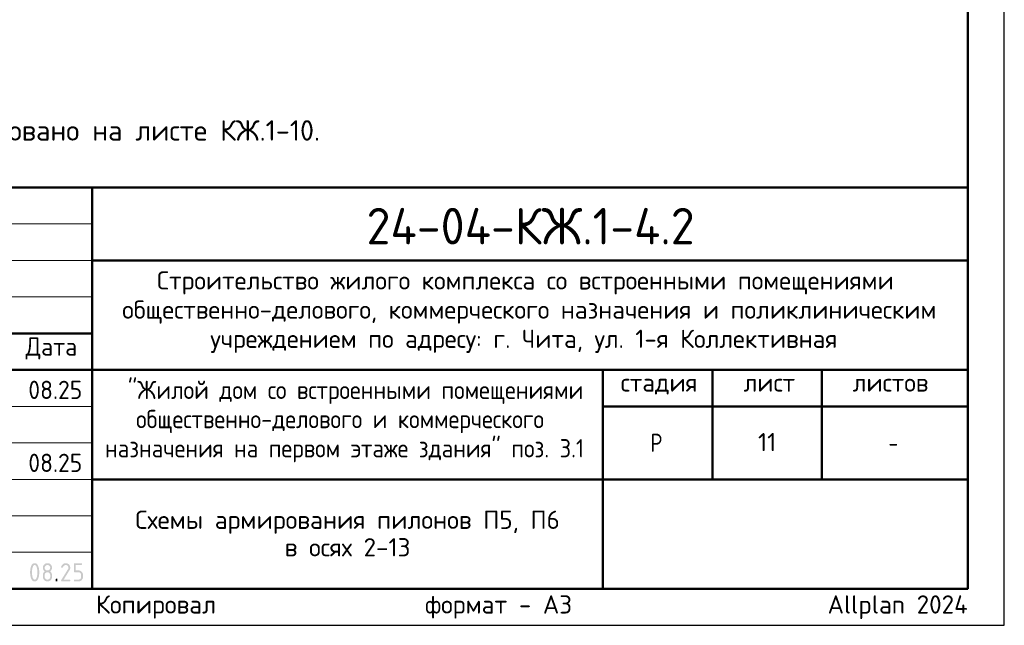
# Model space of a CAD drawing. Header units: millimetres. Extents: x 0 to 42000, y 0 to 29700.
# Tile 14 of 30: x 28507 to 42000, y 0 to 8298. Entities that reach past the tile are written whole.
import ezdxf

# ---------------------------------------------------------------- set-up
doc = ezdxf.new("R2010")
doc.units = ezdxf.units.MM
doc.layers.add('Standard', color=7, linetype='Continuous', lineweight=25)
doc.layers.add('Надписи', color=7, linetype='Continuous', lineweight=25)
doc.styles.add('ISOCPEUR', font='txt')

msp = doc.modelspace()

# ---------------------------------------------------------------- hatches: boundary and pattern name
at = {"layer": 'Standard', "linetype": 'Continuous', "lineweight": 25, "transparency": 33554687}
h = msp.add_hatch(color=7, dxfattribs=at)
h.paths.add_polyline_path([(28750, 726), (28750, 734), (28749, 742), (28749, 749), (28748, 756), (28747, 764), (28746, 771), (28745, 778), (28743, 785), (28742, 790), (28741, 795), (28739, 799), (28738, 803), (28736, 807), (28734, 810), (28732, 813), (28731, 816), (28729, 818), (28727, 820), (28724, 822), (28722, 824), (28720, 825), (28718, 826), (28715, 826), (28712, 826), (28710, 826), (28708, 826), (28705, 825), (28703, 824), (28701, 822), (28699, 820), (28696, 818), (28695, 816), (28693, 813), (28691, 810), (28689, 807), (28688, 803), (28686, 799), (28685, 794), (28683, 790), (28682, 785), (28680, 778), (28679, 770), (28678, 763), (28677, 756), (28676, 749), (28676, 741), (28675, 734), (28675, 726), (28675, 719), (28676, 711), (28676, 704), (28677, 696), (28678, 689), (28679, 682), (28680, 675), (28682, 668), (28683, 663), (28684, 658), (28686, 654), (28687, 650), (28689, 646), (28691, 643), (28693, 639), (28694, 637), (28696, 634), (28698, 632), (28701, 630), (28703, 629), (28705, 628), (28707, 627), (28710, 626), (28712, 626), (28715, 626), (28718, 627), (28720, 628), (28722, 629), (28724, 630), (28727, 632), (28729, 634), (28731, 637), (28732, 639), (28734, 643), (28736, 646), (28738, 650), (28739, 654), (28741, 658), (28742, 663), (28743, 668), (28745, 675), (28746, 682), (28747, 689), (28748, 696), (28749, 704), (28749, 711), (28750, 719)])
h.paths.add_polyline_path([(28775, 726), (28775, 721), (28775, 715), (28775, 710), (28774, 705), (28774, 699), (28773, 694), (28773, 689), (28772, 685), (28771, 680), (28771, 675), (28770, 671), (28769, 666), (28768, 662), (28766, 657), (28765, 653), (28764, 649), (28762, 643), (28760, 638), (28757, 633), (28755, 628), (28752, 624), (28749, 620), (28746, 616), (28743, 613), (28740, 610), (28736, 608), (28733, 606), (28729, 604), (28725, 603), (28721, 602), (28717, 601), (28712, 601), (28708, 601), (28704, 602), (28700, 603), (28696, 604), (28692, 606), (28689, 608), (28685, 610), (28682, 613), (28679, 616), (28676, 620), (28673, 624), (28670, 628), (28668, 632), (28665, 638), (28663, 643), (28661, 649), (28660, 653), (28658, 657), (28657, 661), (28656, 666), (28655, 670), (28654, 675), (28654, 680), (28653, 684), (28652, 689), (28652, 694), (28651, 699), (28651, 705), (28650, 710), (28650, 715), (28650, 721), (28650, 726), (28650, 732), (28650, 737), (28650, 743), (28651, 748), (28651, 753), (28652, 758), (28652, 763), (28653, 768), (28654, 773), (28654, 778), (28655, 782), (28656, 787), (28657, 791), (28658, 795), (28660, 800), (28661, 804), (28663, 810), (28665, 815), (28668, 820), (28670, 825), (28673, 829), (28676, 833), (28679, 836), (28682, 839), (28685, 842), (28689, 845), (28692, 847), (28696, 848), (28700, 850), (28704, 851), (28708, 851), (28712, 851), (28717, 851), (28721, 851), (28725, 850), (28729, 848), (28733, 847), (28736, 845), (28740, 842), (28743, 839), (28746, 836), (28749, 833), (28752, 829), (28755, 824), (28757, 820), (28760, 815), (28762, 810), (28764, 804), (28765, 799), (28766, 795), (28768, 791), (28769, 787), (28770, 782), (28771, 777), (28771, 773), (28772, 768), (28773, 763), (28773, 758), (28774, 753), (28774, 748), (28775, 743), (28775, 737), (28775, 732)], flags=16)
h = msp.add_hatch(color=7, dxfattribs=at)
h.paths.add_polyline_path([(28887, 626), (28891, 626), (28895, 627), (28898, 628), (28902, 629), (28905, 630), (28908, 632), (28911, 634), (28914, 637), (28917, 640), (28919, 643), (28921, 646), (28922, 649), (28923, 653), (28924, 656), (28925, 660), (28925, 664), (28925, 689), (28925, 693), (28924, 696), (28923, 700), (28922, 703), (28921, 707), (28919, 710), (28916, 713), (28914, 715), (28911, 718), (28908, 720), (28905, 722), (28902, 724), (28898, 725), (28895, 726), (28891, 726), (28887, 726), (28883, 726), (28880, 726), (28876, 725), (28873, 724), (28870, 722), (28867, 720), (28864, 718), (28861, 715), (28858, 713), (28856, 710), (28854, 707), (28853, 703), (28851, 700), (28851, 696), (28850, 693), (28850, 689), (28850, 664), (28850, 660), (28851, 656), (28851, 653), (28853, 649), (28854, 646), (28856, 643), (28858, 640), (28861, 637), (28864, 634), (28867, 632), (28870, 630), (28873, 629), (28876, 628), (28880, 627), (28883, 626)])
h.paths.add_polyline_path([(28887, 601), (28884, 601), (28881, 602), (28878, 602), (28875, 602), (28872, 603), (28869, 604), (28866, 605), (28863, 606), (28861, 607), (28858, 608), (28855, 610), (28853, 612), (28850, 613), (28848, 615), (28845, 617), (28843, 620), (28841, 622), (28839, 624), (28837, 627), (28835, 629), (28834, 632), (28832, 634), (28831, 637), (28830, 640), (28828, 643), (28828, 645), (28827, 648), (28826, 651), (28826, 654), (28825, 657), (28825, 661), (28825, 664), (28825, 689), (28825, 693), (28825, 696), (28826, 700), (28827, 704), (28827, 707), (28828, 710), (28830, 714), (28831, 717), (28833, 720), (28835, 723), (28837, 726), (28839, 729), (28841, 731), (28844, 734), (28847, 736), (28850, 739), (28847, 741), (28844, 744), (28841, 746), (28839, 749), (28837, 752), (28835, 755), (28833, 758), (28831, 761), (28830, 764), (28828, 767), (28827, 771), (28827, 774), (28826, 778), (28825, 781), (28825, 785), (28825, 789), (28825, 792), (28825, 795), (28826, 798), (28826, 801), (28827, 804), (28828, 807), (28828, 810), (28830, 813), (28831, 816), (28832, 818), (28834, 821), (28835, 823), (28837, 826), (28839, 828), (28841, 831), (28843, 833), (28845, 835), (28848, 837), (28850, 839), (28853, 841), (28855, 843), (28858, 844), (28861, 846), (28863, 847), (28866, 848), (28869, 849), (28872, 850), (28875, 850), (28878, 851), (28881, 851), (28884, 851), (28887, 851), (28891, 851), (28894, 851), (28897, 851), (28900, 850), (28903, 850), (28906, 849), (28909, 848), (28911, 847), (28914, 846), (28917, 844), (28919, 843), (28922, 841), (28924, 839), (28927, 837), (28929, 835), (28932, 833), (28934, 831), (28936, 828), (28938, 826), (28939, 823), (28941, 821), (28943, 818), (28944, 816), (28945, 813), (28946, 810), (28947, 807), (28948, 804), (28949, 801), (28949, 798), (28949, 795), (28950, 792), (28950, 789), (28950, 785), (28949, 781), (28949, 778), (28948, 774), (28947, 771), (28946, 767), (28945, 764), (28943, 761), (28942, 758), (28940, 755), (28938, 752), (28936, 749), (28933, 746), (28931, 744), (28928, 741), (28925, 739), (28929, 735), (28933, 732), (28937, 728), (28939, 724), (28942, 719), (28944, 715), (28946, 710), (28947, 705), (28948, 704), (28948, 702), (28948, 701), (28948, 699), (28949, 697), (28949, 695), (28949, 692), (28949, 690), (28949, 687), (28949, 684), (28950, 681), (28950, 678), (28950, 675), (28950, 671), (28950, 668), (28950, 664), (28950, 661), (28949, 657), (28949, 654), (28949, 651), (28948, 648), (28947, 645), (28946, 643), (28945, 640), (28944, 637), (28943, 634), (28941, 632), (28939, 629), (28938, 627), (28936, 624), (28934, 622), (28932, 620), (28929, 617), (28927, 615), (28924, 613), (28922, 612), (28919, 610), (28917, 608), (28914, 607), (28911, 606), (28909, 605), (28906, 604), (28903, 603), (28900, 602), (28897, 602), (28894, 602), (28891, 601)], flags=16)
h.paths.add_polyline_path([(28887, 751), (28891, 751), (28895, 752), (28898, 753), (28902, 754), (28905, 755), (28908, 757), (28911, 759), (28914, 762), (28917, 765), (28919, 768), (28921, 771), (28922, 774), (28923, 778), (28924, 781), (28925, 785), (28925, 789), (28925, 793), (28924, 796), (28923, 800), (28922, 803), (28921, 806), (28919, 809), (28916, 812), (28914, 815), (28911, 818), (28908, 820), (28905, 822), (28902, 823), (28898, 825), (28895, 826), (28891, 826), (28887, 826), (28883, 826), (28880, 826), (28876, 825), (28873, 823), (28870, 822), (28867, 820), (28864, 818), (28861, 815), (28858, 813), (28856, 810), (28854, 807), (28853, 803), (28851, 800), (28851, 796), (28850, 793), (28850, 789), (28850, 785), (28851, 781), (28851, 778), (28853, 774), (28854, 771), (28856, 768), (28858, 765), (28861, 762), (28864, 759), (28867, 757), (28870, 755), (28873, 754), (28876, 753), (28880, 752), (28883, 751)])
for points in [[(29137, 851), (29140, 851), (29144, 851), (29147, 851), (29150, 850), (29153, 850), (29156, 849), (29158, 848), (29161, 847), (29164, 846), (29167, 844), (29169, 843), (29172, 841), (29174, 839), (29177, 837), (29179, 835), (29181, 833), (29184, 831), (29186, 828), (29188, 826), (29189, 823), (29191, 821), (29193, 818), (29194, 816), (29195, 813), (29196, 810), (29197, 807), (29198, 804), (29198, 801), (29199, 798), (29199, 795), (29200, 792), (29200, 789), (29200, 784), (29199, 780), (29198, 775), (29197, 771), (29195, 766), (29193, 762), (29191, 757), (29188, 753), (29110, 626), (29187, 626), (29189, 626), (29190, 626), (29191, 626), (29193, 626), (29194, 625), (29195, 625), (29196, 624), (29197, 623), (29197, 622), (29198, 621), (29198, 620), (29199, 619), (29199, 618), (29199, 617), (29200, 615), (29200, 614), (29200, 612), (29199, 611), (29199, 610), (29199, 608), (29198, 607), (29198, 606), (29197, 605), (29197, 604), (29196, 604), (29195, 603), (29194, 602), (29193, 602), (29191, 602), (29190, 601), (29189, 601), (29187, 601), (29087, 601), (29086, 601), (29084, 601), (29083, 602), (29082, 602), (29081, 602), (29080, 603), (29079, 604), (29078, 604), (29077, 605), (29076, 606), (29076, 607), (29075, 608), (29075, 609), (29075, 611), (29075, 612), (29075, 614), (29075, 616), (29075, 617), (29076, 619), (29077, 621), (29168, 768), (29170, 771), (29171, 773), (29172, 776), (29173, 778), (29174, 781), (29174, 783), (29175, 786), (29175, 789), (29175, 793), (29174, 796), (29173, 800), (29172, 803), (29171, 806), (29168, 809), (29166, 813), (29164, 815), (29161, 818), (29158, 820), (29155, 822), (29152, 823), (29148, 825), (29145, 826), (29141, 826), (29137, 826), (29135, 826), (29132, 826), (29129, 825), (29127, 824), (29124, 823), (29122, 822), (29119, 820), (29117, 818), (29114, 816), (29112, 814), (29110, 812), (29107, 809), (29105, 806), (29103, 802), (29100, 799), (29098, 795), (29097, 793), (29096, 792), (29095, 791), (29094, 790), (29092, 790), (29091, 789), (29089, 789), (29087, 789), (29086, 789), (29084, 789), (29083, 789), (29082, 790), (29081, 790), (29080, 791), (29079, 791), (29078, 792), (29077, 793), (29076, 794), (29076, 795), (29075, 796), (29075, 797), (29075, 798), (29075, 800), (29075, 801), (29075, 803), (29075, 804), (29075, 805), (29076, 806), (29079, 812), (29082, 817), (29085, 822), (29088, 826), (29092, 830), (29095, 834), (29099, 837), (29103, 840), (29107, 843), (29111, 845), (29115, 847), (29119, 848), (29123, 850), (29128, 851), (29132, 851)], [(29250, 739), (29250, 839), (29250, 840), (29250, 842), (29250, 843), (29250, 844), (29251, 845), (29251, 846), (29252, 847), (29253, 848), (29253, 849), (29254, 850), (29255, 850), (29257, 851), (29258, 851), (29259, 851), (29261, 851), (29262, 851), (29349, 851), (29351, 851), (29352, 851), (29354, 851), (29355, 851), (29356, 850), (29357, 850), (29358, 849), (29359, 848), (29359, 847), (29360, 846), (29361, 845), (29361, 844), (29361, 843), (29362, 842), (29362, 840), (29362, 839), (29362, 837), (29362, 836), (29361, 834), (29361, 833), (29361, 832), (29360, 831), (29359, 830), (29359, 829), (29358, 829), (29357, 828), (29356, 827), (29355, 827), (29354, 827), (29352, 826), (29351, 826), (29349, 826), (29275, 826), (29275, 751), (29312, 751), (29315, 751), (29318, 751), (29322, 751), (29324, 750), (29327, 750), (29330, 749), (29333, 748), (29336, 747), (29339, 746), (29341, 744), (29344, 743), (29347, 741), (29349, 739), (29351, 737), (29354, 735), (29356, 733), (29358, 731), (29360, 728), (29362, 726), (29364, 723), (29366, 721), (29367, 718), (29369, 715), (29370, 713), (29371, 710), (29372, 707), (29373, 704), (29373, 701), (29374, 698), (29374, 695), (29374, 692), (29374, 689), (29374, 664), (29374, 661), (29374, 657), (29374, 654), (29373, 651), (29373, 648), (29372, 645), (29371, 643), (29370, 640), (29369, 637), (29367, 634), (29366, 632), (29364, 629), (29362, 627), (29360, 624), (29358, 622), (29356, 620), (29354, 617), (29351, 615), (29349, 613), (29346, 612), (29344, 610), (29341, 608), (29339, 607), (29336, 606), (29333, 605), (29330, 604), (29327, 603), (29324, 602), (29321, 602), (29318, 602), (29315, 601), (29312, 601), (29262, 601), (29261, 601), (29259, 601), (29258, 602), (29257, 602), (29255, 602), (29254, 603), (29253, 604), (29253, 604), (29252, 605), (29251, 606), (29251, 607), (29250, 608), (29250, 610), (29250, 611), (29250, 612), (29250, 614), (29250, 615), (29250, 617), (29250, 618), (29250, 619), (29251, 620), (29251, 621), (29252, 622), (29253, 623), (29253, 624), (29254, 625), (29255, 625), (29257, 626), (29258, 626), (29259, 626), (29261, 626), (29262, 626), (29312, 626), (29316, 626), (29319, 627), (29323, 628), (29326, 629), (29330, 630), (29333, 632), (29336, 634), (29338, 637), (29341, 640), (29343, 643), (29345, 646), (29347, 649), (29348, 653), (29349, 656), (29349, 660), (29349, 664), (29349, 689), (29349, 693), (29349, 696), (29348, 700), (29347, 703), (29345, 707), (29343, 710), (29341, 713), (29338, 715), (29336, 718), (29333, 720), (29330, 722), (29326, 724), (29323, 725), (29319, 726), (29316, 726), (29312, 726), (29262, 726), (29261, 726), (29259, 726), (29258, 727), (29257, 727), (29255, 727), (29254, 728), (29253, 729), (29253, 729), (29252, 730), (29251, 731), (29251, 732), (29250, 733), (29250, 734), (29250, 736), (29250, 737)], [(29000, 626), (29000, 628), (29000, 629), (29000, 631), (29001, 632), (29001, 633), (29002, 634), (29002, 635), (29003, 636), (29004, 637), (29005, 637), (29006, 638), (29007, 638), (29008, 638), (29009, 639), (29011, 639), (29012, 639), (29014, 639), (29015, 639), (29017, 638), (29018, 638), (29019, 638), (29020, 637), (29021, 637), (29022, 636), (29023, 635), (29023, 634), (29024, 633), (29024, 632), (29024, 631), (29025, 629), (29025, 628), (29025, 626), (29025, 614), (29025, 612), (29025, 611), (29024, 610), (29024, 608), (29024, 607), (29023, 606), (29023, 605), (29022, 604), (29021, 604), (29020, 603), (29019, 602), (29018, 602), (29017, 602), (29015, 601), (29014, 601), (29012, 601), (29011, 601), (29009, 601), (29008, 602), (29007, 602), (29006, 602), (29005, 603), (29004, 604), (29003, 604), (29002, 605), (29002, 606), (29001, 607), (29001, 608), (29000, 610), (29000, 611), (29000, 612), (29000, 614)]]:
    msp.add_hatch(color=7, dxfattribs=at).paths.add_polyline_path(points, flags=16)

# ---------------------------------------------------------------- linework, layer by layer
at = {"layer": 'Standard', "color": 7, "linetype": 'Continuous', "lineweight": 50, "transparency": 33554687}
for p, q in [((23000, 6000), (41500, 6000)), ((29500, 500), (29500, 6000)), ((29500, 5000), (41500, 5000)), ((23000, 4000), (29500, 4000)), ((23000, 4000), (29500, 4000)), ((23000, 3500), (29500, 3500)), ((23000, 3500), (29500, 3500)), ((29500, 3500), (41500, 3500)), ((36500, 2000), (36500, 3500)), ((38000, 2000), (38000, 3500)), ((39500, 2000), (39500, 3500)), ((36500, 3000), (41500, 3000)), ((29500, 2000), (41500, 2000)), ((36500, 500), (36500, 2000)), ((36500, 500), (36500, 2000))]:
    msp.add_line(p, q, dxfattribs=at)
at = {"layer": 'Standard', "color": 7, "linetype": 'Continuous', "lineweight": 25, "transparency": 33554687}
for p, q in [((41500, 500), (41500, 6000)), ((23000, 500), (41500, 500)), ((23000, 500), (41500, 500)), ((23000, 500), (41500, 500))]:
    msp.add_line(p, q, dxfattribs=at)
at = {"layer": 'Standard', "color": 7, "linetype": 'Continuous', "lineweight": 13, "transparency": 33554687}
for p, q in [((23000, 5500), (29500, 5500)), ((23000, 5000), (29500, 5000)), ((23000, 4500), (29500, 4500)), ((23000, 3000), (29500, 3000)), ((23000, 2500), (29500, 2500)), ((23000, 2500), (29500, 2500)), ((23000, 2000), (29500, 2000)), ((23000, 2000), (29500, 2000)), ((23000, 1500), (29500, 1500)), ((23000, 1000), (29500, 1000))]:
    msp.add_line(p, q, dxfattribs=at)
at = {"layer": 'Standard', "color": 7, "linetype": 'Continuous', "lineweight": 25, "transparency": 33554687}
msp.add_lwpolyline([(0, 0), (42000, 0), (42000, 29700), (0, 29700), (0, 0)], close=True, dxfattribs=at)
at = {"layer": 'Standard', "color": 7, "linetype": 'Continuous', "lineweight": 50, "transparency": 33554687}
msp.add_lwpolyline([(2000, 29200), (41500, 29200), (41500, 500), (2000, 500), (2000, 29200)], close=True, dxfattribs=at)
at = {"layer": 'Standard', "color": 7, "linetype": 'Continuous', "lineweight": 13, "transparency": 33554687}
msp.add_lwpolyline([(41500, 29200), (23000, 29200), (23000, 6000), (41500, 6000), (41500, 29200)], dxfattribs=at)
at = {"layer": 'Standard', "color": 7, "linetype": 'Continuous', "lineweight": 25, "transparency": 33554687}
msp.add_lwpolyline([(41500, 6000), (23000, 6000), (23000, 500), (41500, 500), (41500, 6000)], dxfattribs=at)

# ---------------------------------------------------------------- texts
at = {"layer": 'Standard', "color": 7, "linetype": 'Continuous', "lineweight": 13, "transparency": 33554687, "insert": (24000, 6743), "char_height": 280, "width": 8746.45, "attachment_point": 4, "style": 'ISOCPEUR'}
msp.add_mtext('\\A1;{\\fISOCPEUR|i0|b0;\\H279.999995;\\W1.000000;\\C7;1. Сечение г-г замаркировано на листе КЖ.1-10.}\\P', dxfattribs=at)
at = {"layer": 'Standard', "color": 7, "linetype": 'Continuous', "lineweight": 50, "transparency": 33554687, "insert": (33260, 5218), "char_height": 500, "width": 4986.98, "attachment_point": 7, "style": 'ISOCPEUR'}
msp.add_mtext('\\W0.96;24-04-КЖ.1-4.2', dxfattribs=at)
at = {"layer": 'Standard', "color": 7, "linetype": 'Continuous', "lineweight": 25, "transparency": 33554687, "char_height": 250, "attachment_point": 7, "style": 'ISOCPEUR'}
for s, insert, width in [('\\W0.99;Строительство жилого комплекса со встроенными помещениями', (30388, 4533), 10343.94), ('\\W0.99;общественно-делового, коммерческого назначения и поликлиническим', (29912, 4133), 11292.27), ('\\W0.99;учреждением по адресу: г. Чита, ул. 1-я Коллективная', (31119, 3733), 8881.18), ('\\W0.94;Дата', (28588, 3643), 967.74), ('\\W0.90;"Жилой дом со встроенными помещениями', (29989, 3033), 6132.51), ('\\W0.94;08.25', (28625, 3101), 891.68), ('\\W0.90;общественно-делового и коммерческого', (30102, 2633), 5904.55), ('\\W0.99;стадия    лист     листов', (36743, 3162), 4372.59), ('\\W0.90;назначения на первом этаже здания" поз. 3.1', (29676, 2233), 6756.08), ('\\W0.80;Р', (37150, 2375), 299.86), ('\\W0.78;-', (40412, 2375), 272.01), ('\\W0.94;08.25', (28625, 2101), 891.68)]:
    msp.add_mtext(s, dxfattribs=dict(at, insert=insert, width=width))
at = {"layer": 'Standard', "color": 7, "linetype": 'Continuous', "lineweight": 25, "transparency": 33554687, "insert": (33000, 1571), "char_height": 250, "width": 5679.38, "attachment_point": 2, "line_spacing_factor": 0.903614}
msp.add_mtext('\\A1;{\\fISOCPEUR|i0|b0;\\H250.000000;\\W1.000000;\\C7;Схемы армирования пилонов П5, П6}\\P{\\fISOCPEUR|i0|b0;\\H250.000000;\\W1.000000;\\C7;в осях 2-13}\\P', dxfattribs=at)
at = {"layer": 'Standard', "color": 8, "linetype": 'Continuous', "lineweight": 13, "transparency": 33554687, "insert": (41500, 248), "char_height": 250, "width": 11749.46, "attachment_point": 6, "style": 'ISOCPEUR'}
msp.add_mtext('\\A1;{\\fISOCPEUR|i0|b0;\\H250.000000;\\W1.000000;\\C8;Копировал                  формат - А3                      Allplan 2024}\\P', dxfattribs=at)
at = {"layer": 'Надписи', "color": 7, "linetype": 'Continuous', "lineweight": 13, "transparency": 33554687, "insert": (38750, 2510), "char_height": 250, "width": 328.12, "attachment_point": 5, "style": 'ISOCPEUR'}
msp.add_mtext('\\A1;{\\fISOCPEUR|i0|b0;\\H250.000000;\\W1.000000;\\C7;11}\\P', dxfattribs=at)

doc.saveas('drawing.dxf')
